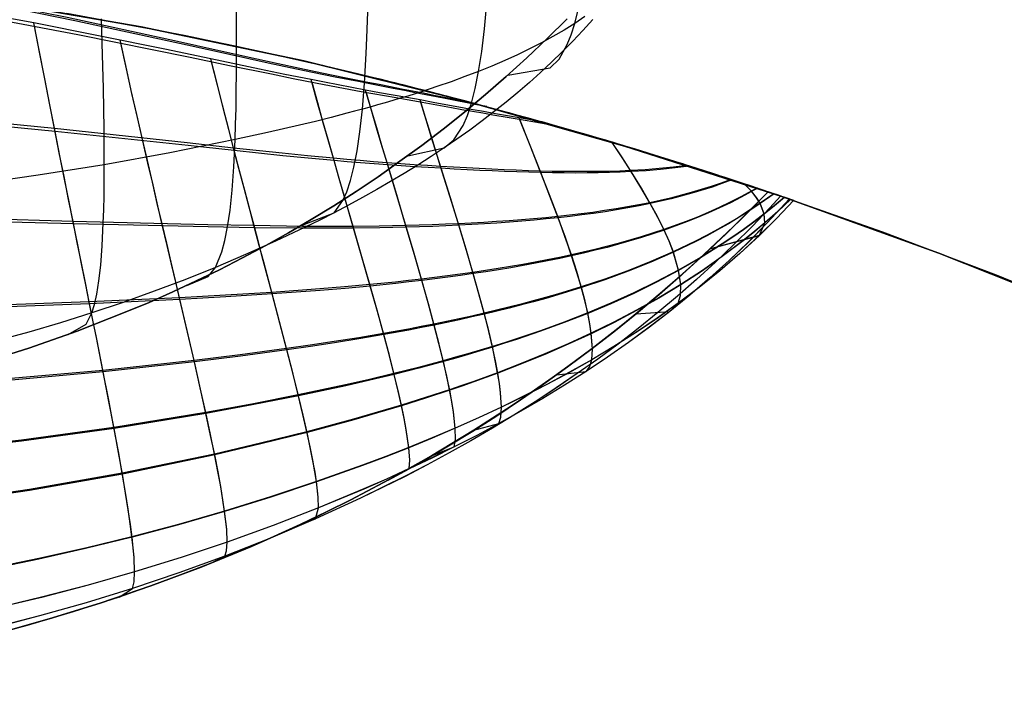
# Model space of a CAD drawing. Header units: millimetres. Extents: x -58 to 58, y -58 to 58.
# Tile 57 of 74: x 8.91 to 20.07, y 45.87 to 53.6. Entities that reach past the tile are written whole.
import ezdxf

# ---------------------------------------------------------------- set-up
doc = ezdxf.new("R2010")
doc.units = ezdxf.units.MM
doc.header["$MEASUREMENT"] = 0
doc.layers.add('Predefinito', color=5, linetype='Continuous')

msp = doc.modelspace()

# ---------------------------------------------------------------- linework, layer by layer
at = {"layer": 'Predefinito', "color": 9}
for points in [[(21.073, 50.261), (19.326, 50.958), (17.556, 51.595), (15.764, 52.17), (13.954, 52.683), (12.127, 53.134), (10.286, 53.521), (8.433, 53.844), (6.569, 54.103), (4.698, 54.297), (2.821, 54.427), (0.941, 54.492), (-0.941, 54.492), (-2.821, 54.427), (-4.698, 54.297), (-6.569, 54.103), (-8.433, 53.844), (-10.286, 53.521), (-12.127, 53.134), (-13.954, 52.683), (-15.764, 52.17)], [(-15.764, 52.17), (-13.954, 52.683), (-12.127, 53.134), (-10.286, 53.521), (-8.433, 53.844), (-6.569, 54.103), (-4.698, 54.297), (-2.821, 54.427), (-0.941, 54.492), (0.941, 54.492), (2.821, 54.427), (4.698, 54.297), (6.569, 54.103), (8.433, 53.844), (10.286, 53.521), (12.127, 53.134), (13.954, 52.683), (15.764, 52.17), (17.556, 51.595), (19.326, 50.958), (21.073, 50.261)], [(8.457, 49.707), (9.011, 49.881), (9.56, 50.074), (10.104, 50.286), (10.374, 50.399), (10.642, 50.517), (10.908, 50.641), (11.173, 50.769), (11.435, 50.903), (11.696, 51.043), (11.955, 51.187), (12.212, 51.338), (12.467, 51.494), (12.72, 51.656), (12.97, 51.823), (13.218, 51.997), (13.464, 52.177), (13.708, 52.363), (13.949, 52.555), (14.187, 52.753), (14.422, 52.958), (14.655, 53.17), (14.885, 53.388), (15.113, 53.613)], [(15.113, 53.613), (14.885, 53.388), (14.655, 53.17), (14.422, 52.958), (14.187, 52.753), (13.949, 52.555), (13.708, 52.363), (13.464, 52.177), (13.218, 51.997), (12.97, 51.823), (12.72, 51.656), (12.467, 51.494), (12.212, 51.338), (11.955, 51.187), (11.696, 51.043), (11.435, 50.903), (11.173, 50.769), (10.908, 50.641), (10.642, 50.517), (10.374, 50.399), (10.104, 50.286), (9.56, 50.074), (9.011, 49.881), (8.457, 49.707)], [(8.457, 49.707), (9.011, 49.881), (9.56, 50.074), (10.104, 50.286), (10.374, 50.399), (10.642, 50.517), (10.908, 50.641), (11.173, 50.769), (11.435, 50.903), (11.696, 51.043), (11.955, 51.187), (12.212, 51.338), (12.467, 51.494), (12.72, 51.656), (12.97, 51.823), (13.218, 51.997), (13.464, 52.177), (13.708, 52.363), (13.949, 52.555), (14.187, 52.753), (14.422, 52.958), (14.655, 53.17), (14.885, 53.388), (15.113, 53.613)], [(8.668, 46.65), (9.244, 46.811), (9.819, 46.989), (10.393, 47.185), (10.965, 47.399), (11.535, 47.633), (12.1, 47.886), (12.662, 48.16), (13.218, 48.456), (13.495, 48.612), (13.769, 48.774), (14.042, 48.941), (14.314, 49.114), (14.583, 49.293), (14.85, 49.477), (15.116, 49.668), (15.379, 49.864), (15.64, 50.066), (15.898, 50.274), (16.154, 50.488), (16.407, 50.709), (16.657, 50.935), (16.905, 51.167), (17.149, 51.406), (17.391, 51.651)], [(21.253, 50.185), (19.978, 50.706), (18.69, 51.195), (17.391, 51.651)], [(13.218, 48.456), (12.662, 48.16), (12.1, 47.886), (11.535, 47.633), (10.965, 47.399), (10.393, 47.185), (9.819, 46.989), (9.244, 46.811), (8.668, 46.65), (8.092, 46.505), (7.516, 46.375), (6.94, 46.26), (6.366, 46.159), (5.794, 46.07), (5.223, 45.994), (4.655, 45.93), (3.975, 45.867)]]:
    msp.add_lwpolyline(points, dxfattribs=at)
at = {"layer": 'Predefinito', "color": 9, "extrusion": (0.992423, 0.075303, -0.097084)}
msp.add_lwpolyline([(52.618, 30.371), (52.809, 30.128)], dxfattribs=at)
at = {"layer": 'Predefinito', "color": 9, "extrusion": (0.992311, 0.075381, 0.098171)}
msp.add_lwpolyline([(52.554, 347.71), (52.787, 348.011)], dxfattribs=at)
at = {"layer": 'Predefinito', "color": 9, "extrusion": (0.991323, 0.076877, -0.106629)}
msp.add_lwpolyline([(52.365, 30.672), (52.574, 30.384)], dxfattribs=at)
at = {"layer": 'Predefinito', "color": 9, "extrusion": (0.991241, 0.076595, 0.107583)}
msp.add_lwpolyline([(52.303, 347.036), (52.552, 347.383)], dxfattribs=at)
at = {"layer": 'Predefinito', "color": 9, "extrusion": (0.990918, 0.076453, -0.110622)}
msp.add_lwpolyline([(52.249, 30.821), (52.465, 30.511)], dxfattribs=at)
at = {"layer": 'Predefinito', "color": 9, "extrusion": (0.990857, 0.075982, 0.11149)}
msp.add_lwpolyline([(52.189, 346.721), (52.443, 347.09)], dxfattribs=at)
at = {"layer": 'Predefinito', "color": 9, "extrusion": (0.990616, 0.075263, -0.114084)}
msp.add_lwpolyline([(52.14, 30.973), (52.361, 30.642)], dxfattribs=at)
at = {"layer": 'Predefinito', "color": 9, "extrusion": (0.990586, 0.074551, 0.114807)}
msp.add_lwpolyline([(52.083, 346.423), (52.34, 346.814)], dxfattribs=at)
at = {"layer": 'Predefinito', "color": 9, "extrusion": (0.9905, 0.069824, -0.118464)}
msp.add_lwpolyline([(51.96, 31.294), (52.171, 30.939)], dxfattribs=at)
at = {"layer": 'Predefinito', "color": 9, "extrusion": (0.990566, 0.068495, 0.118694)}
msp.add_lwpolyline([(51.912, 345.919), (52.151, 346.327)], dxfattribs=at)
at = {"layer": 'Predefinito', "color": 9, "extrusion": (0.990696, 0.065645, -0.119211)}
msp.add_lwpolyline([(51.893, 31.477), (52.085, 31.133)], dxfattribs=at)
at = {"layer": 'Predefinito', "color": 9, "extrusion": (0.990817, 0.064002, 0.119099)}
msp.add_lwpolyline([(51.853, 345.709), (52.065, 346.101)], dxfattribs=at)
at = {"layer": 'Predefinito', "color": 9, "extrusion": (0.991002, 0.060833, -0.119225)}
msp.add_lwpolyline([(51.843, 31.691), (52.002, 31.382)], dxfattribs=at)
at = {"layer": 'Predefinito', "color": 9, "extrusion": (0.991078, 0.059278, 0.119377)}
msp.add_lwpolyline([(51.804, 345.462), (51.98, 345.812)], dxfattribs=at)
at = {"layer": 'Predefinito', "color": 9, "extrusion": (0.990582, 0.054063, -0.125797)}
msp.add_lwpolyline([(51.723, 32.347), (51.802, 32.165)], dxfattribs=at)
at = {"layer": 'Predefinito', "color": 9, "extrusion": (0.990383, 0.053053, 0.127777)}
msp.add_lwpolyline([(51.682, 344.348), (51.77, 344.557)], dxfattribs=at)
at = {"layer": 'Predefinito', "color": 9, "extrusion": (-0.000582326, 0.999913, 0.013199)}
msp.add_lwpolyline([(-17.175, 59.321), (-17.694, 47.554)], dxfattribs=at)
at = {"layer": 'Predefinito', "color": 9, "extrusion": (-0.000582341, 0.999913, -0.013198)}
msp.add_lwpolyline([(-17.175, 320.648), (-17.694, 332.412)], dxfattribs=at)
at = {"layer": 'Predefinito', "color": 9, "extrusion": (0, 1, 0)}
msp.add_lwpolyline([(-17.391, 60.006), (-17.391, 320)], dxfattribs=at)
at = {"layer": 'Predefinito', "color": 9, "extrusion": (1, 0, 0)}
msp.add_lwpolyline([(48.456, 60), (48.456, 319.997)], dxfattribs=at)
at = {"layer": 'Predefinito', "color": 9}
for points in [[(12.09, 51.266, 60), (12.472, 51.415, 49.607), (12.569, 51.552, 47.014), (12.614, 51.652, 45.722), (12.656, 51.778, 44.435), (12.695, 51.931, 43.154), (12.731, 52.115, 41.882), (12.763, 52.333, 40.619), (12.792, 52.588, 39.367), (12.816, 52.882, 38.128), (12.836, 53.217, 36.906), (12.844, 53.398, 36.302), (12.851, 53.59, 35.705), (12.858, 53.792, 35.114), (12.863, 54.003, 34.53), (12.868, 54.224, 33.954), (12.871, 54.455, 33.387), (12.873, 54.695, 32.828), (12.875, 54.945, 32.278), (12.875, 55.205, 31.738), (12.875, 55.474, 31.209), (12.873, 55.753, 30.691), (12.871, 56.041, 30.184)], [(12.09, 51.266, 320), (12.472, 51.415, 330.393), (12.569, 51.552, 332.986), (12.614, 51.652, 334.278), (12.656, 51.778, 335.565), (12.695, 51.931, 336.846), (12.731, 52.115, 338.118), (12.763, 52.333, 339.381), (12.792, 52.588, 340.633), (12.816, 52.882, 341.872), (12.836, 53.217, 343.094), (12.844, 53.398, 343.698), (12.851, 53.59, 344.295), (12.858, 53.792, 344.886), (12.863, 54.003, 345.47), (12.868, 54.224, 346.046), (12.871, 54.455, 346.613), (12.873, 54.695, 347.172), (12.875, 54.945, 347.722), (12.875, 55.205, 348.262), (12.875, 55.474, 348.791), (12.873, 55.753, 349.309), (12.871, 56.041, 349.816)], [(13.307, 52.061, 60), (13.718, 52.149, 49.928), (13.83, 52.241, 47.415), (13.934, 52.404, 44.913), (13.982, 52.518, 43.668), (14.027, 52.656, 42.431), (14.069, 52.821, 41.2), (14.108, 53.016, 39.979), (14.144, 53.242, 38.767), (14.176, 53.499, 37.569), (14.204, 53.788, 36.388), (14.229, 54.108, 35.227), (14.251, 54.459, 34.091), (14.27, 54.84, 32.982), (14.285, 55.252, 31.905), (14.292, 55.469, 31.379), (14.298, 55.694, 30.863)], [(13.307, 52.061, 320), (13.718, 52.149, 330.072), (13.83, 52.241, 332.585), (13.934, 52.404, 335.087), (13.982, 52.518, 336.332), (14.027, 52.656, 337.569), (14.069, 52.821, 338.8), (14.108, 53.016, 340.021), (14.144, 53.242, 341.233), (14.176, 53.499, 342.431), (14.204, 53.788, 343.612), (14.229, 54.108, 344.773), (14.251, 54.459, 345.909), (14.27, 54.84, 347.018), (14.285, 55.252, 348.095), (14.292, 55.469, 348.621), (14.298, 55.694, 349.137)], [(14.44, 52.974, 60), (14.92, 53.055, 48.011), (15.021, 53.156, 45.624), (15.114, 53.32, 43.251), (15.157, 53.429, 42.072), (15.198, 53.56, 40.899), (15.236, 53.712, 39.733), (15.271, 53.887, 38.576), (15.304, 54.083, 37.432), (15.334, 54.302, 36.302), (15.362, 54.542, 35.188), (15.388, 54.803, 34.094), (15.411, 55.086, 33.022), (15.432, 55.39, 31.975)], [(14.44, 52.974, 320), (14.92, 53.055, 331.989), (15.021, 53.156, 334.376), (15.114, 53.32, 336.749), (15.157, 53.429, 337.928), (15.198, 53.56, 339.101), (15.236, 53.712, 340.267), (15.271, 53.887, 341.424), (15.304, 54.083, 342.568), (15.334, 54.302, 343.698), (15.362, 54.542, 344.812), (15.388, 54.803, 345.906), (15.411, 55.086, 346.978), (15.432, 55.39, 348.025)], [(14.201, 52.617, 349.632), (14.09, 52.639, 349.704), (13.978, 52.661, 349.773), (13.863, 52.683, 349.84), (13.748, 52.705, 349.904), (13.63, 52.728, 349.967), (13.511, 52.751, 350.027), (13.391, 52.774, 350.084), (13.269, 52.798, 350.139), (13.14, 52.823, 350.193), (13.01, 52.848, 350.244), (12.878, 52.874, 350.293), (12.746, 52.9, 350.338), (12.483, 52.952, 350.42), (12.226, 53.005, 350.492), (11.973, 53.058, 350.554), (11.726, 53.111, 350.609), (11.253, 53.215, 350.699), (10.806, 53.314, 350.774), (9.535, 53.589, 350.943), (8.717, 53.754, 351.041), (7.88, 53.905, 351.127), (6.908, 54.06, 351.209)], [(14.07, 52.653, 30.261), (13.956, 52.675, 30.192), (13.84, 52.698, 30.124), (13.723, 52.721, 30.059), (13.603, 52.744, 29.997), (13.483, 52.768, 29.937), (13.361, 52.792, 29.879), (13.237, 52.816, 29.824), (13.112, 52.84, 29.772), (12.982, 52.866, 29.722), (12.852, 52.891, 29.675), (12.721, 52.917, 29.63), (12.591, 52.943, 29.589), (12.334, 52.996, 29.514), (12.082, 53.049, 29.448), (11.836, 53.102, 29.391), (11.595, 53.154, 29.341), (11.134, 53.256, 29.257), (10.697, 53.354, 29.186), (9.448, 53.625, 29.023), (8.638, 53.787, 28.927), (7.781, 53.941, 28.841)], [(14.829, 52.444, 30.973), (14.699, 52.466, 30.868), (14.567, 52.49, 30.767), (14.435, 52.513, 30.67), (14.3, 52.537, 30.577), (14.163, 52.561, 30.487), (14.024, 52.586, 30.4), (13.883, 52.612, 30.317), (13.739, 52.638, 30.238), (13.593, 52.665, 30.162), (13.445, 52.692, 30.089), (13.294, 52.719, 30.021), (13.141, 52.747, 29.957), (12.986, 52.775, 29.896), (12.829, 52.804, 29.84), (12.672, 52.833, 29.789), (12.517, 52.863, 29.741), (12.364, 52.893, 29.697), (12.212, 52.923, 29.656), (11.914, 52.982, 29.584), (11.625, 53.042, 29.522), (11.074, 53.158, 29.421), (10.553, 53.268, 29.34), (9.069, 53.568, 29.149), (8.081, 53.745, 29.041)], [(9.069, 53.74, 28.93), (10.437, 53.491, 29.034), (10.792, 53.421, 29.07), (11.094, 53.359, 29.105), (11.351, 53.305, 29.141), (11.57, 53.258, 29.177), (11.761, 53.216, 29.212), (11.928, 53.179, 29.248), (12.078, 53.145, 29.284), (12.214, 53.114, 29.32), (12.338, 53.085, 29.356), (12.452, 53.058, 29.392), (12.559, 53.033, 29.428), (12.659, 53.01, 29.464), (12.752, 52.987, 29.499), (12.841, 52.966, 29.535), (12.924, 52.945, 29.571), (13.004, 52.926, 29.607), (13.154, 52.889, 29.679), (13.292, 52.854, 29.751), (13.421, 52.822, 29.823), (13.542, 52.791, 29.895), (13.657, 52.761, 29.967), (13.765, 52.733, 30.038), (13.868, 52.706, 30.11), (13.966, 52.68, 30.182), (14.061, 52.655, 30.254), (14.151, 52.631, 30.326), (14.237, 52.608, 30.398), (14.321, 52.585, 30.469), (14.401, 52.563, 30.541), (14.553, 52.521, 30.685), (14.696, 52.481, 30.829), (14.829, 52.444, 30.973)], [(9.444, 53.675, 351.043), (10.479, 53.483, 350.962), (10.911, 53.397, 350.917), (11.132, 53.351, 350.89), (11.362, 53.303, 350.858), (11.592, 53.253, 350.82), (11.837, 53.199, 350.772), (11.959, 53.172, 350.745), (12.081, 53.144, 350.715), (12.21, 53.115, 350.681), (12.339, 53.085, 350.644), (12.466, 53.055, 350.604), (12.593, 53.025, 350.56), (12.725, 52.994, 350.511), (12.856, 52.962, 350.458), (12.988, 52.93, 350.4), (13.118, 52.898, 350.338), (13.247, 52.866, 350.273), (13.374, 52.834, 350.204), (13.499, 52.802, 350.131), (13.623, 52.77, 350.055), (13.745, 52.738, 349.975), (13.865, 52.707, 349.892), (13.983, 52.676, 349.805), (14.1, 52.645, 349.715), (14.219, 52.612, 349.617), (14.336, 52.581, 349.516), (14.45, 52.549, 349.412), (14.562, 52.518, 349.306), (14.671, 52.488, 349.196), (14.778, 52.458, 349.083), (14.881, 52.429, 348.968), (14.982, 52.4, 348.851)], [(10.802, 50.591, 60), (11.044, 50.692, 52.094), (11.126, 50.795, 49.462), (11.2, 50.973, 46.834), (11.234, 51.099, 45.525), (11.265, 51.255, 44.222), (11.292, 51.444, 42.927), (11.315, 51.669, 41.641), (11.335, 51.934, 40.366), (11.343, 52.083, 39.734), (11.35, 52.243, 39.105), (11.355, 52.414, 38.48), (11.36, 52.598, 37.859), (11.363, 52.793, 37.243), (11.365, 53, 36.633), (11.366, 53.218, 36.029), (11.365, 53.448, 35.432), (11.364, 53.69, 34.843)], [(10.802, 50.591, 320), (11.044, 50.692, 327.906), (11.126, 50.795, 330.538), (11.2, 50.973, 333.166), (11.234, 51.099, 334.475), (11.265, 51.255, 335.778), (11.292, 51.444, 337.073), (11.315, 51.669, 338.359), (11.335, 51.934, 339.634), (11.343, 52.083, 340.266), (11.35, 52.243, 340.895), (11.355, 52.414, 341.52), (11.36, 52.598, 342.141), (11.363, 52.793, 342.757), (11.365, 53, 343.367), (11.366, 53.218, 343.971), (11.365, 53.448, 344.568), (11.364, 53.69, 345.157)], [(15.402, 53.605, 50.768), (15.29, 53.481, 50.692), (15.175, 53.358, 50.618), (15.057, 53.238, 50.546), (14.936, 53.12, 50.475), (14.812, 53.004, 50.406), (14.685, 52.89, 50.339), (14.555, 52.778, 50.274), (14.422, 52.668, 50.211), (14.287, 52.561, 50.15), (14.148, 52.455, 50.091), (14.008, 52.351, 50.035), (13.864, 52.249, 49.98), (13.718, 52.149, 49.928), (13.57, 52.05, 49.878), (13.419, 51.954, 49.831), (13.266, 51.86, 49.786), (13.111, 51.767, 49.745), (12.954, 51.676, 49.705), (12.795, 51.588, 49.669), (12.634, 51.501, 49.636), (12.472, 51.415, 49.607), (12.308, 51.332, 49.58), (12.143, 51.25, 49.556), (11.808, 51.091, 49.517), (11.469, 50.94, 49.487), (11.126, 50.795, 49.462), (10.78, 50.656, 49.441), (10.431, 50.524, 49.422), (10.08, 50.399, 49.406), (9.727, 50.28, 49.39), (9.371, 50.167, 49.375), (9.013, 50.061, 49.359), (8.291, 49.867, 49.33)], [(15.402, 53.605, 329.232), (15.29, 53.481, 329.308), (15.175, 53.358, 329.382), (15.057, 53.238, 329.454), (14.936, 53.12, 329.525), (14.812, 53.004, 329.594), (14.685, 52.89, 329.661), (14.555, 52.778, 329.726), (14.422, 52.668, 329.789), (14.287, 52.561, 329.85), (14.148, 52.455, 329.909), (14.008, 52.351, 329.965), (13.864, 52.249, 330.02), (13.718, 52.149, 330.072), (13.57, 52.05, 330.122), (13.419, 51.954, 330.169), (13.266, 51.86, 330.214), (13.111, 51.767, 330.255), (12.954, 51.676, 330.295), (12.795, 51.588, 330.331), (12.634, 51.501, 330.364), (12.472, 51.415, 330.393), (12.308, 51.332, 330.42), (12.143, 51.25, 330.444), (11.808, 51.091, 330.483), (11.469, 50.94, 330.513), (11.126, 50.795, 330.538), (10.78, 50.656, 330.559), (10.431, 50.524, 330.578), (10.08, 50.399, 330.594), (9.727, 50.28, 330.61), (9.371, 50.167, 330.625), (9.013, 50.061, 330.641), (8.291, 49.867, 330.67)], [(15.314, 53.637, 41.032), (15.198, 53.56, 40.899), (15.077, 53.484, 40.77), (14.952, 53.411, 40.644), (14.822, 53.34, 40.523), (14.687, 53.271, 40.405), (14.548, 53.204, 40.292), (14.405, 53.14, 40.183), (14.259, 53.077, 40.078), (14.108, 53.016, 39.979), (13.954, 52.957, 39.883), (13.797, 52.899, 39.793), (13.636, 52.844, 39.708), (13.472, 52.79, 39.628), (13.306, 52.737, 39.553), (13.221, 52.711, 39.518), (13.137, 52.686, 39.485), (13.051, 52.661, 39.453), (12.965, 52.636, 39.423), (12.879, 52.612, 39.394), (12.792, 52.588, 39.367), (12.704, 52.564, 39.341), (12.616, 52.541, 39.317), (12.439, 52.495, 39.274), (12.26, 52.45, 39.236), (12.08, 52.407, 39.203), (11.898, 52.364, 39.173), (11.716, 52.323, 39.148), (11.35, 52.243, 39.105), (10.611, 52.094, 39.039), (9.867, 51.959, 38.985), (9.116, 51.839, 38.934), (8.359, 51.732, 38.886)], [(15.314, 53.637, 338.968), (15.198, 53.56, 339.101), (15.077, 53.484, 339.23), (14.952, 53.411, 339.356), (14.822, 53.34, 339.477), (14.687, 53.271, 339.595), (14.548, 53.204, 339.708), (14.405, 53.14, 339.817), (14.259, 53.077, 339.922), (14.108, 53.016, 340.021), (13.954, 52.957, 340.117), (13.797, 52.899, 340.207), (13.636, 52.844, 340.292), (13.472, 52.79, 340.372), (13.306, 52.737, 340.447), (13.221, 52.711, 340.482), (13.137, 52.686, 340.515), (13.051, 52.661, 340.547), (12.965, 52.636, 340.577), (12.879, 52.612, 340.606), (12.792, 52.588, 340.633), (12.704, 52.564, 340.659), (12.616, 52.541, 340.683), (12.439, 52.495, 340.726), (12.26, 52.45, 340.764), (12.08, 52.407, 340.797), (11.898, 52.364, 340.827), (11.716, 52.323, 340.852), (11.35, 52.243, 340.895), (10.611, 52.094, 340.961), (9.867, 51.959, 341.015), (9.116, 51.839, 341.066), (8.359, 51.732, 341.114)], [(14.982, 52.4, 348.851), (14.811, 52.428, 348.994), (14.635, 52.458, 349.133), (14.456, 52.489, 349.265), (14.272, 52.521, 349.392), (14.156, 52.541, 349.468), (14.039, 52.562, 349.54), (13.92, 52.582, 349.611), (13.8, 52.604, 349.679), (13.678, 52.625, 349.744), (13.554, 52.647, 349.807), (13.428, 52.67, 349.867), (13.301, 52.692, 349.924), (13.173, 52.715, 349.979), (13.042, 52.739, 350.03), (12.911, 52.762, 350.079), (12.779, 52.786, 350.125), (12.517, 52.835, 350.207), (12.259, 52.884, 350.279), (12.007, 52.933, 350.342), (11.761, 52.983, 350.398), (11.287, 53.08, 350.49), (10.84, 53.173, 350.565), (9.567, 53.432, 350.738), (8.747, 53.587, 350.837)], [(10.034, 47.06, 60), (10.188, 47.158, 52.296), (10.205, 47.232, 50.336), (10.211, 47.346, 48.361), (10.204, 47.512, 46.371), (10.195, 47.619, 45.371), (10.181, 47.743, 44.37), (10.162, 47.888, 43.368), (10.138, 48.055, 42.365), (10.107, 48.246, 41.362), (10.071, 48.463, 40.361), (10.027, 48.708, 39.361), (9.976, 48.982, 38.365), (9.918, 49.289, 37.373), (9.851, 49.628, 36.391), (9.778, 50, 35.42), (9.738, 50.198, 34.94), (9.697, 50.405, 34.463), (9.653, 50.62, 33.99), (9.608, 50.843, 33.522), (9.561, 51.076, 33.059), (9.513, 51.317, 32.6), (9.463, 51.566, 32.146), (9.411, 51.825, 31.699), (9.357, 52.093, 31.257), (9.302, 52.369, 30.821), (9.246, 52.655, 30.392), (9.188, 52.95, 29.97), (9.129, 53.255, 29.556), (9.069, 53.568, 29.149)], [(9.457, 50.036, 60), (9.663, 50.153, 52.041), (9.727, 50.28, 49.39), (9.756, 50.374, 48.066), (9.783, 50.493, 46.745), (9.806, 50.641, 45.428), (9.827, 50.822, 44.118), (9.843, 51.041, 42.817), (9.856, 51.3, 41.526), (9.86, 51.447, 40.886), (9.864, 51.605, 40.248), (9.866, 51.776, 39.615), (9.867, 51.959, 38.985), (9.866, 52.156, 38.36), (9.865, 52.365, 37.74), (9.861, 52.588, 37.125), (9.857, 52.825, 36.517), (9.851, 53.074, 35.916), (9.844, 53.336, 35.323), (9.836, 53.612, 34.739)], [(9.457, 50.036, 320), (9.663, 50.153, 327.959), (9.727, 50.28, 330.61), (9.756, 50.374, 331.934), (9.783, 50.493, 333.255), (9.806, 50.641, 334.572), (9.827, 50.822, 335.882), (9.843, 51.041, 337.183), (9.856, 51.3, 338.474), (9.86, 51.447, 339.114), (9.864, 51.605, 339.752), (9.866, 51.776, 340.385), (9.867, 51.959, 341.015), (9.866, 52.156, 341.64), (9.865, 52.365, 342.26), (9.861, 52.588, 342.875), (9.857, 52.825, 343.483), (9.851, 53.074, 344.084), (9.844, 53.336, 344.677), (9.836, 53.612, 345.261)], [(10.034, 47.06, 319.999), (10.187, 47.157, 327.688), (10.205, 47.231, 329.644), (10.211, 47.344, 331.615), (10.204, 47.509, 333.601), (10.195, 47.615, 334.598), (10.182, 47.739, 335.597), (10.163, 47.883, 336.597), (10.139, 48.049, 337.598), (10.109, 48.238, 338.599), (10.072, 48.453, 339.599), (10.029, 48.697, 340.596), (9.978, 48.969, 341.591), (9.92, 49.274, 342.58), (9.855, 49.611, 343.561), (9.782, 49.98, 344.531), (9.742, 50.177, 345.011), (9.701, 50.382, 345.487), (9.658, 50.596, 345.959), (9.613, 50.818, 346.426), (9.567, 51.049, 346.89), (9.518, 51.289, 347.348), (9.468, 51.537, 347.801), (9.417, 51.794, 348.249), (9.364, 52.06, 348.69), (9.309, 52.335, 349.126), (9.253, 52.619, 349.555), (9.196, 52.912, 349.977), (9.137, 53.215, 350.391), (9.077, 53.527, 350.798)], [(11.067, 47.439, 60), (11.232, 47.524, 52.345), (11.252, 47.585, 50.396), (11.259, 47.683, 48.433), (11.254, 47.828, 46.455), (11.231, 48.033, 44.468), (11.211, 48.163, 43.472), (11.186, 48.313, 42.475), (11.155, 48.484, 41.478), (11.116, 48.68, 40.482), (11.07, 48.902, 39.488), (11.017, 49.151, 38.496), (10.955, 49.43, 37.509), (10.884, 49.74, 36.529), (10.806, 50.08, 35.561), (10.719, 50.451, 34.605), (10.673, 50.648, 34.133), (10.625, 50.854, 33.664), (10.574, 51.068, 33.2), (10.522, 51.29, 32.741), (10.468, 51.52, 32.286), (10.412, 51.759, 31.837), (10.355, 52.006, 31.394), (10.296, 52.262, 30.956), (10.235, 52.527, 30.524), (10.173, 52.8, 30.099), (10.11, 53.082, 29.681), (10.046, 53.373, 29.271)], [(11.067, 47.439, 319.999), (11.232, 47.524, 327.639), (11.251, 47.585, 329.584), (11.259, 47.682, 331.543), (11.254, 47.826, 333.516), (11.231, 48.03, 335.5), (11.212, 48.158, 336.494), (11.187, 48.307, 337.489), (11.156, 48.477, 338.483), (11.118, 48.672, 339.477), (11.072, 48.892, 340.47), (11.019, 49.139, 341.46), (10.958, 49.417, 342.445), (10.888, 49.724, 343.423), (10.81, 50.062, 344.39), (10.724, 50.43, 345.345), (10.678, 50.627, 345.816), (10.63, 50.831, 346.284), (10.58, 51.043, 346.748), (10.528, 51.264, 347.207), (10.475, 51.493, 347.661), (10.419, 51.73, 348.11), (10.362, 51.976, 348.553), (10.303, 52.23, 348.991), (10.243, 52.493, 349.422), (10.181, 52.765, 349.847), (10.118, 53.045, 350.265), (10.054, 53.335, 350.676)], [(12.086, 47.88, 60), (12.262, 47.946, 52.404), (12.294, 48.07, 48.52), (12.292, 48.192, 46.557), (12.272, 48.368, 44.585), (12.254, 48.48, 43.596), (12.23, 48.61, 42.607), (12.2, 48.761, 41.617), (12.163, 48.933, 40.628), (12.118, 49.129, 39.64), (12.065, 49.35, 38.654), (12.003, 49.599, 37.672), (11.933, 49.875, 36.697), (11.854, 50.179, 35.732), (11.766, 50.512, 34.778), (11.669, 50.875, 33.838), (11.618, 51.067, 33.374), (11.565, 51.268, 32.914), (11.509, 51.476, 32.458), (11.452, 51.692, 32.007), (11.393, 51.916, 31.562), (11.333, 52.148, 31.121), (11.27, 52.388, 30.687), (11.206, 52.636, 30.258), (11.141, 52.893, 29.836), (11.074, 53.158, 29.421)], [(12.086, 47.88, 319.998), (12.261, 47.946, 327.58), (12.294, 48.069, 331.456), (12.292, 48.19, 333.415), (12.272, 48.364, 335.383), (12.255, 48.476, 336.37), (12.231, 48.605, 337.357), (12.201, 48.755, 338.344), (12.165, 48.926, 339.331), (12.12, 49.12, 340.317), (12.068, 49.34, 341.301), (12.006, 49.586, 342.282), (11.937, 49.861, 343.255), (11.858, 50.163, 344.219), (11.771, 50.494, 345.172), (11.675, 50.854, 346.111), (11.624, 51.045, 346.574), (11.571, 51.244, 347.034), (11.516, 51.451, 347.489), (11.459, 51.666, 347.94), (11.4, 51.888, 348.385), (11.34, 52.119, 348.825), (11.278, 52.357, 349.259), (11.214, 52.604, 349.688), (11.149, 52.859, 350.11), (11.083, 53.123, 350.525)], [(13.085, 48.383, 60), (13.322, 48.515, 48.643), (13.329, 48.611, 46.701), (13.319, 48.755, 44.749), (13.289, 48.959, 42.793), (13.265, 49.087, 41.814), (13.234, 49.234, 40.835), (13.196, 49.402, 39.857), (13.149, 49.592, 38.881), (13.095, 49.807, 37.907), (13.031, 50.046, 36.939), (12.958, 50.31, 35.98), (12.877, 50.6, 35.031), (12.786, 50.916, 34.094), (12.687, 51.259, 33.17), (12.579, 51.631, 32.262), (12.522, 51.828, 31.815), (12.464, 52.032, 31.373), (12.403, 52.243, 30.935), (12.341, 52.462, 30.503), (12.277, 52.688, 30.076), (12.212, 52.923, 29.656)], [(13.085, 48.383, 319.997), (13.322, 48.514, 331.333), (13.329, 48.609, 333.271), (13.319, 48.752, 335.219), (13.289, 48.955, 337.171), (13.266, 49.082, 338.148), (13.235, 49.228, 339.125), (13.197, 49.394, 340.101), (13.152, 49.583, 341.076), (13.098, 49.796, 342.047), (13.035, 50.033, 343.013), (12.962, 50.296, 343.971), (12.881, 50.584, 344.919), (12.791, 50.898, 345.855), (12.693, 51.239, 346.778), (12.586, 51.608, 347.684), (12.529, 51.804, 348.131), (12.471, 52.006, 348.574), (12.411, 52.216, 349.011), (12.349, 52.434, 349.443), (12.286, 52.659, 349.869), (12.221, 52.892, 350.29)], [(13.575, 48.658, 60), (13.833, 48.762, 48.73), (13.847, 48.845, 46.803), (13.845, 48.974, 44.866), (13.824, 49.159, 42.925), (13.805, 49.275, 41.954), (13.78, 49.409, 40.983), (13.748, 49.563, 40.012), (13.708, 49.737, 39.042), (13.66, 49.934, 38.075), (13.602, 50.153, 37.114), (13.536, 50.395, 36.16), (13.461, 50.662, 35.215), (13.377, 50.953, 34.282), (13.284, 51.269, 33.36), (13.182, 51.611, 32.454), (13.072, 51.981, 31.563), (13.014, 52.176, 31.125), (12.954, 52.378, 30.691), (12.892, 52.588, 30.263), (12.829, 52.804, 29.84)], [(13.574, 48.658, 319.997), (13.833, 48.761, 331.246), (13.847, 48.844, 333.17), (13.845, 48.972, 335.102), (13.825, 49.155, 337.039), (13.806, 49.27, 338.008), (13.781, 49.403, 338.978), (13.749, 49.556, 339.946), (13.71, 49.729, 340.914), (13.662, 49.924, 341.879), (13.605, 50.142, 342.839), (13.54, 50.382, 343.791), (13.465, 50.647, 344.735), (13.382, 50.936, 345.667), (13.289, 51.25, 346.587), (13.188, 51.59, 347.493), (13.079, 51.957, 348.383), (13.021, 52.151, 348.821), (12.961, 52.352, 349.254), (12.9, 52.56, 349.682), (12.837, 52.775, 350.105)], [(14.056, 48.949, 60), (14.339, 49.026, 48.841), (14.36, 49.098, 46.932), (14.368, 49.212, 45.015), (14.357, 49.377, 43.093), (14.344, 49.481, 42.131), (14.324, 49.602, 41.169), (14.298, 49.741, 40.208), (14.265, 49.899, 39.248), (14.223, 50.077, 38.29), (14.173, 50.276, 37.336), (14.113, 50.496, 36.39), (14.045, 50.738, 35.452), (13.967, 51.003, 34.524), (13.88, 51.29, 33.607), (13.784, 51.602, 32.703), (13.679, 51.939, 31.814), (13.566, 52.302, 30.942), (13.506, 52.493, 30.513), (13.445, 52.692, 30.089)], [(14.056, 48.949, 319.996), (14.339, 49.026, 331.136), (14.36, 49.097, 333.041), (14.368, 49.21, 334.954), (14.357, 49.373, 336.872), (14.344, 49.477, 337.832), (14.325, 49.597, 338.791), (14.299, 49.735, 339.751), (14.266, 49.891, 340.709), (14.225, 50.068, 341.665), (14.175, 50.266, 342.617), (14.117, 50.485, 343.562), (14.049, 50.725, 344.498), (13.971, 50.988, 345.425), (13.885, 51.273, 346.341), (13.79, 51.583, 347.244), (13.686, 51.918, 348.132), (13.573, 52.278, 349.003), (13.514, 52.468, 349.432), (13.453, 52.665, 349.856)], [(16.475, 51.95, 34.01), (16.317, 51.93, 33.836), (16.157, 51.914, 33.666), (15.995, 51.902, 33.501), (15.831, 51.892, 33.34), (15.708, 51.887, 33.224), (15.583, 51.883, 33.11), (15.458, 51.881, 32.999), (15.331, 51.88, 32.89), (15.202, 51.88, 32.784), (15.072, 51.881, 32.681), (14.941, 51.883, 32.581), (14.807, 51.886, 32.483), (14.673, 51.89, 32.389), (14.536, 51.895, 32.297), (14.398, 51.901, 32.208), (14.258, 51.907, 32.123), (14.116, 51.914, 32.041), (13.972, 51.922, 31.962), (13.826, 51.93, 31.886), (13.679, 51.939, 31.814), (13.53, 51.949, 31.746), (13.378, 51.959, 31.681), (13.226, 51.97, 31.62), (13.072, 51.981, 31.563), (12.918, 51.993, 31.51), (12.765, 52.005, 31.461), (12.614, 52.018, 31.415), (12.464, 52.032, 31.373), (12.169, 52.06, 31.296), (11.882, 52.089, 31.23), (11.333, 52.148, 31.121), (10.808, 52.206, 31.032), (9.302, 52.369, 30.821), (8.298, 52.468, 30.701)], [(14.993, 49.578, 60), (15.328, 49.616, 49.125), (15.366, 49.665, 47.264), (15.391, 49.749, 45.397), (15.398, 49.874, 43.525), (15.385, 50.048, 41.652), (15.368, 50.156, 40.715), (15.345, 50.279, 39.779), (15.313, 50.419, 38.844), (15.272, 50.574, 37.913), (15.221, 50.747, 36.988), (15.16, 50.937, 36.069), (15.088, 51.145, 35.157), (15.005, 51.371, 34.255), (14.912, 51.618, 33.363), (14.807, 51.886, 32.483), (14.692, 52.176, 31.617), (14.567, 52.49, 30.767)], [(14.993, 49.578, 319.995), (15.328, 49.615, 330.853), (15.366, 49.665, 332.709), (15.391, 49.748, 334.573), (15.398, 49.872, 336.44), (15.385, 50.044, 338.31), (15.369, 50.151, 339.245), (15.346, 50.273, 340.179), (15.315, 50.412, 341.112), (15.274, 50.566, 342.041), (15.224, 50.738, 342.965), (15.163, 50.926, 343.883), (15.092, 51.133, 344.793), (15.01, 51.358, 345.694), (14.918, 51.603, 346.584), (14.814, 51.869, 347.463), (14.7, 52.157, 348.328), (14.575, 52.468, 349.178)], [(16.496, 51.944, 345.924), (16.335, 51.922, 346.102), (16.171, 51.904, 346.275), (16.006, 51.891, 346.443), (15.839, 51.88, 346.607), (15.715, 51.874, 346.723), (15.591, 51.87, 346.837), (15.465, 51.867, 346.948), (15.338, 51.865, 347.057), (15.209, 51.864, 347.162), (15.079, 51.865, 347.265), (14.947, 51.867, 347.366), (14.814, 51.869, 347.463), (14.679, 51.873, 347.558), (14.543, 51.877, 347.649), (14.404, 51.882, 347.738), (14.264, 51.888, 347.823), (14.122, 51.894, 347.905), (13.978, 51.902, 347.984), (13.833, 51.909, 348.06), (13.686, 51.918, 348.132), (13.536, 51.927, 348.2), (13.385, 51.936, 348.265), (13.233, 51.947, 348.326), (13.079, 51.957, 348.383), (12.925, 51.969, 348.436), (12.772, 51.981, 348.485), (12.621, 51.993, 348.531), (12.471, 52.006, 348.574), (12.176, 52.033, 348.65), (11.889, 52.061, 348.716), (11.34, 52.119, 348.825), (10.816, 52.175, 348.914), (9.309, 52.335, 349.126), (8.304, 52.432, 349.246)], [(17.391, 51.651, 60.006), (17.68, 51.553, 46.355), (17.671, 51.556, 44.574), (17.595, 51.582, 41.873), (17.486, 51.619, 40.05), (17.408, 51.645, 39.132), (17.31, 51.678, 38.207), (17.188, 51.719, 37.275), (17.116, 51.743, 36.806), (17.035, 51.769, 36.333), (16.895, 51.815, 35.614), (16.785, 51.851, 35.126), (16.656, 51.893, 34.622), (16.584, 51.916, 34.367), (16.501, 51.942, 34.09), (16.411, 51.97, 33.817), (16.316, 52, 33.545), (16.213, 52.032, 33.276), (16.085, 52.072, 32.969), (16.018, 52.093, 32.817), (15.947, 52.115, 32.667), (15.874, 52.137, 32.518), (15.797, 52.16, 32.371), (15.718, 52.184, 32.226), (15.636, 52.209, 32.081), (15.546, 52.236, 31.933), (15.453, 52.263, 31.787), (15.356, 52.292, 31.642), (15.255, 52.321, 31.5), (15.154, 52.351, 31.364), (15.049, 52.381, 31.231), (14.941, 52.412, 31.1), (14.829, 52.444, 30.973)], [(17.391, 51.651, 320), (17.648, 51.563, 330.82), (17.679, 51.553, 334.426), (17.657, 51.56, 336.229), (17.599, 51.58, 338.031), (17.495, 51.616, 339.836), (17.42, 51.641, 340.738), (17.327, 51.672, 341.641), (17.214, 51.71, 342.542), (17.074, 51.756, 343.444), (16.993, 51.783, 343.895), (16.903, 51.812, 344.345), (16.803, 51.845, 344.796), (16.691, 51.881, 345.247), (16.565, 51.922, 345.697), (16.496, 51.943, 345.923), (16.423, 51.967, 346.148), (16.345, 51.991, 346.373), (16.262, 52.017, 346.598), (16.173, 52.045, 346.824), (16.078, 52.075, 347.049), (15.975, 52.106, 347.274), (15.865, 52.14, 347.499), (15.746, 52.176, 347.725), (15.617, 52.215, 347.95), (15.549, 52.235, 348.062), (15.478, 52.256, 348.175), (15.404, 52.278, 348.288), (15.327, 52.301, 348.4), (15.246, 52.324, 348.513), (15.162, 52.348, 348.625), (15.074, 52.374, 348.738), (14.982, 52.4, 348.851)], [(15.89, 50.267, 60.001), (16.276, 50.296, 49.474), (16.372, 50.39, 45.872), (16.397, 50.478, 44.064), (16.4, 50.601, 42.255), (16.375, 50.764, 40.445), (16.315, 50.972, 38.639), (16.268, 51.092, 37.741), (16.209, 51.225, 36.848), (16.136, 51.37, 35.96), (16.05, 51.528, 35.079), (15.948, 51.702, 34.205), (15.831, 51.892, 33.34), (15.732, 52.047, 32.698), (15.624, 52.212, 32.062)], [(15.889, 50.267, 319.995), (16.275, 50.296, 330.504), (16.372, 50.389, 334.099), (16.396, 50.476, 335.903), (16.4, 50.599, 337.708), (16.376, 50.76, 339.514), (16.317, 50.966, 341.317), (16.271, 51.086, 342.213), (16.212, 51.217, 343.105), (16.141, 51.361, 343.991), (16.055, 51.519, 344.871), (15.955, 51.691, 345.743), (15.839, 51.88, 346.607), (15.736, 52.04, 347.276), (15.624, 52.212, 347.938)], [(16.97, 51.791, 35.984), (16.858, 51.75, 35.864), (16.744, 51.711, 35.746), (16.516, 51.642, 35.516), (16.284, 51.581, 35.293), (16.05, 51.528, 35.079), (15.923, 51.503, 34.967), (15.795, 51.48, 34.858), (15.666, 51.458, 34.751), (15.536, 51.438, 34.647), (15.405, 51.419, 34.545), (15.273, 51.402, 34.446), (15.14, 51.386, 34.349), (15.005, 51.371, 34.255), (14.869, 51.358, 34.164), (14.732, 51.346, 34.075), (14.594, 51.334, 33.99), (14.454, 51.324, 33.907), (14.312, 51.314, 33.827), (14.17, 51.305, 33.75), (14.025, 51.298, 33.677), (13.88, 51.29, 33.607), (13.733, 51.284, 33.54), (13.584, 51.278, 33.477), (13.434, 51.273, 33.417), (13.284, 51.269, 33.36), (13.133, 51.265, 33.308), (12.983, 51.263, 33.259), (12.687, 51.259, 33.17), (12.396, 51.259, 33.093), (12.112, 51.26, 33.026), (11.565, 51.268, 32.914), (11.039, 51.278, 32.821), (9.513, 51.317, 32.6), (8.494, 51.345, 32.473)], [(16.98, 51.787, 343.963), (16.867, 51.745, 344.083), (16.754, 51.706, 344.201), (16.524, 51.635, 344.432), (16.291, 51.573, 344.656), (16.055, 51.519, 344.871), (15.928, 51.493, 344.983), (15.8, 51.469, 345.092), (15.672, 51.447, 345.198), (15.542, 51.426, 345.303), (15.411, 51.407, 345.404), (15.278, 51.389, 345.503), (15.145, 51.373, 345.6), (15.01, 51.358, 345.694), (14.874, 51.344, 345.785), (14.737, 51.331, 345.873), (14.599, 51.319, 345.959), (14.459, 51.308, 346.041), (14.317, 51.298, 346.121), (14.175, 51.289, 346.198), (14.031, 51.281, 346.271), (13.885, 51.273, 346.341), (13.738, 51.267, 346.408), (13.59, 51.26, 346.471), (13.44, 51.255, 346.531), (13.289, 51.25, 346.587), (13.138, 51.246, 346.64), (12.989, 51.243, 346.689), (12.693, 51.239, 346.778), (12.402, 51.238, 346.855), (12.118, 51.238, 346.922), (11.571, 51.244, 347.034), (11.045, 51.253, 347.127), (9.518, 51.289, 347.348), (8.499, 51.315, 347.475)], [(17.263, 51.694, 37.828), (17.08, 51.594, 37.644), (16.959, 51.533, 37.524), (16.836, 51.474, 37.407), (16.712, 51.419, 37.291), (16.588, 51.366, 37.177), (16.462, 51.317, 37.065), (16.209, 51.225, 36.848), (15.952, 51.142, 36.639), (15.692, 51.067, 36.44), (15.56, 51.032, 36.343), (15.428, 50.998, 36.249), (15.294, 50.967, 36.158), (15.16, 50.937, 36.069), (15.024, 50.908, 35.982), (14.887, 50.88, 35.898), (14.75, 50.854, 35.817), (14.611, 50.829, 35.738), (14.471, 50.805, 35.662), (14.33, 50.782, 35.589), (14.188, 50.759, 35.519), (14.045, 50.738, 35.452), (13.9, 50.718, 35.388), (13.755, 50.698, 35.327), (13.608, 50.68, 35.27), (13.461, 50.662, 35.215), (13.314, 50.645, 35.165), (13.167, 50.629, 35.117), (12.877, 50.6, 35.031), (12.591, 50.574, 34.956), (12.31, 50.551, 34.889), (11.766, 50.512, 34.778), (11.239, 50.479, 34.686), (10.719, 50.451, 34.605), (9.697, 50.405, 34.463), (8.666, 50.368, 34.335)], [(17.269, 51.692, 342.124), (17.084, 51.59, 342.311), (16.962, 51.528, 342.43), (16.839, 51.469, 342.547), (16.716, 51.413, 342.663), (16.591, 51.36, 342.776), (16.466, 51.31, 342.888), (16.212, 51.217, 343.105), (15.956, 51.133, 343.313), (15.695, 51.058, 343.512), (15.564, 51.022, 343.609), (15.431, 50.989, 343.702), (15.298, 50.957, 343.794), (15.163, 50.926, 343.883), (15.028, 50.897, 343.969), (14.891, 50.869, 344.053), (14.753, 50.842, 344.134), (14.614, 50.817, 344.213), (14.475, 50.792, 344.289), (14.334, 50.769, 344.362), (14.192, 50.746, 344.432), (14.049, 50.725, 344.498), (13.904, 50.704, 344.562), (13.759, 50.684, 344.623), (13.613, 50.665, 344.68), (13.465, 50.647, 344.735), (13.318, 50.63, 344.785), (13.172, 50.613, 344.833), (12.881, 50.584, 344.919), (12.595, 50.557, 344.994), (12.314, 50.533, 345.06), (11.771, 50.494, 345.172), (11.244, 50.46, 345.264), (10.724, 50.43, 345.345), (9.701, 50.382, 345.487), (8.67, 50.344, 345.614)], [(16.739, 51.011, 319.995), (17.292, 51.158, 333.554), (17.353, 51.299, 337.011), (17.346, 51.399, 338.741), (17.301, 51.518, 340.469), (17.26, 51.584, 341.331), (17.205, 51.655, 342.19), (17.12, 51.741, 343.168)], [(16.74, 51.011, 60.003), (17.293, 51.159, 46.418), (17.353, 51.301, 42.954), (17.345, 51.402, 41.22), (17.3, 51.522, 39.488), (17.258, 51.588, 38.625), (17.201, 51.659, 37.765), (17.12, 51.741, 36.831)], [(17.573, 51.589, 41.426), (17.46, 51.494, 41.322), (17.345, 51.402, 41.22), (17.228, 51.312, 41.118), (17.11, 51.225, 41.018), (16.99, 51.141, 40.918), (16.869, 51.061, 40.821), (16.624, 50.907, 40.629), (16.375, 50.764, 40.445), (16.123, 50.631, 40.267), (15.867, 50.506, 40.097), (15.607, 50.389, 39.934), (15.345, 50.279, 39.779), (15.079, 50.176, 39.632), (14.81, 50.078, 39.495), (14.539, 49.986, 39.366), (14.402, 49.942, 39.306), (14.265, 49.899, 39.248), (14.126, 49.857, 39.192), (13.987, 49.816, 39.14), (13.848, 49.776, 39.09), (13.708, 49.737, 39.042), (13.568, 49.699, 38.998), (13.428, 49.662, 38.956), (13.149, 49.592, 38.881), (12.873, 49.526, 38.814), (12.6, 49.464, 38.755), (12.065, 49.35, 38.654), (11.54, 49.247, 38.57), (11.017, 49.151, 38.496), (9.976, 48.982, 38.365), (8.928, 48.839, 38.246), (7.873, 48.719, 38.145)], [(17.575, 51.588, 338.535), (17.461, 51.492, 338.638), (17.346, 51.399, 338.741), (17.229, 51.309, 338.843), (17.111, 51.222, 338.943), (16.991, 51.138, 339.042), (16.87, 51.057, 339.14), (16.625, 50.904, 339.33), (16.376, 50.76, 339.514), (16.124, 50.626, 339.692), (15.868, 50.501, 339.862), (15.609, 50.384, 340.024), (15.346, 50.273, 340.179), (15.08, 50.169, 340.325), (14.812, 50.072, 340.463), (14.54, 49.979, 340.591), (14.404, 49.935, 340.651), (14.266, 49.891, 340.709), (14.128, 49.849, 340.764), (13.989, 49.808, 340.817), (13.85, 49.768, 340.867), (13.71, 49.729, 340.914), (13.43, 49.654, 341), (13.152, 49.583, 341.076), (12.876, 49.517, 341.142), (12.603, 49.454, 341.201), (12.068, 49.34, 341.301), (11.542, 49.236, 341.386), (11.019, 49.139, 341.46), (9.978, 48.969, 341.591), (8.93, 48.825, 341.709), (7.875, 48.704, 341.81)], [(17.643, 51.565, 43.195), (17.499, 51.431, 43.073), (17.353, 51.301, 42.954), (17.238, 51.204, 42.862), (17.122, 51.11, 42.771), (16.886, 50.93, 42.594), (16.645, 50.761, 42.421), (16.4, 50.601, 42.255), (16.151, 50.451, 42.094), (15.899, 50.309, 41.94), (15.643, 50.175, 41.792), (15.385, 50.048, 41.652), (15.123, 49.928, 41.519), (14.859, 49.814, 41.394), (14.593, 49.706, 41.277), (14.324, 49.602, 41.169), (14.053, 49.503, 41.071), (13.917, 49.456, 41.026), (13.78, 49.409, 40.983), (13.506, 49.319, 40.904), (13.234, 49.234, 40.835), (12.962, 49.153, 40.774), (12.693, 49.076, 40.72), (12.163, 48.933, 40.628), (11.639, 48.802, 40.551), (11.116, 48.68, 40.482), (10.071, 48.463, 40.361), (9.018, 48.277, 40.251), (7.958, 48.122, 40.157)], [(17.644, 51.565, 336.769), (17.5, 51.43, 336.891), (17.353, 51.299, 337.011), (17.238, 51.202, 337.102), (17.122, 51.108, 337.193), (16.886, 50.928, 337.37), (16.645, 50.758, 337.542), (16.4, 50.599, 337.708), (16.151, 50.448, 337.869), (15.899, 50.306, 338.022), (15.644, 50.171, 338.17), (15.385, 50.044, 338.31), (15.124, 49.924, 338.443), (14.86, 49.809, 338.567), (14.594, 49.701, 338.684), (14.325, 49.597, 338.791), (14.054, 49.498, 338.889), (13.918, 49.45, 338.935), (13.781, 49.403, 338.978), (13.508, 49.313, 339.056), (13.235, 49.228, 339.125), (12.964, 49.146, 339.186), (12.695, 49.069, 339.24), (12.165, 48.926, 339.331), (11.641, 48.794, 339.409), (11.118, 48.672, 339.477), (10.072, 48.453, 339.599), (9.019, 48.267, 339.708), (7.96, 48.111, 339.802)], [(17.679, 51.553, 46.68), (17.488, 51.352, 46.548), (17.293, 51.159, 46.418), (17.07, 50.953, 46.276), (16.842, 50.757, 46.137), (16.609, 50.569, 46.002), (16.372, 50.39, 45.872), (16.132, 50.219, 45.745), (15.888, 50.055, 45.624), (15.641, 49.899, 45.508), (15.391, 49.749, 45.397), (15.138, 49.606, 45.292), (14.883, 49.469, 45.192), (14.626, 49.338, 45.1), (14.368, 49.212, 45.015), (14.107, 49.091, 44.937), (13.845, 48.974, 44.866), (13.582, 48.863, 44.804), (13.319, 48.755, 44.749), (13.056, 48.652, 44.701), (12.793, 48.553, 44.658), (12.272, 48.368, 44.585), (11.752, 48.195, 44.522), (11.231, 48.033, 44.468), (10.707, 47.883, 44.418), (10.181, 47.743, 44.37), (9.653, 47.614, 44.325), (9.124, 47.495, 44.282), (8.593, 47.386, 44.243)], [(17.679, 51.553, 333.292), (17.488, 51.352, 333.424), (17.292, 51.158, 333.554), (17.069, 50.952, 333.696), (16.841, 50.756, 333.834), (16.608, 50.568, 333.969), (16.372, 50.389, 334.099), (16.131, 50.217, 334.225), (15.888, 50.054, 334.346), (15.641, 49.897, 334.462), (15.391, 49.748, 334.573), (15.138, 49.604, 334.678), (14.883, 49.467, 334.777), (14.626, 49.336, 334.869), (14.368, 49.21, 334.954), (14.107, 49.089, 335.032), (13.845, 48.972, 335.102), (13.582, 48.86, 335.164), (13.319, 48.752, 335.219), (13.056, 48.649, 335.267), (12.794, 48.55, 335.31), (12.272, 48.364, 335.383), (11.753, 48.191, 335.445), (11.231, 48.03, 335.5), (10.707, 47.879, 335.55), (10.182, 47.739, 335.597), (9.654, 47.61, 335.642), (9.124, 47.49, 335.685), (8.593, 47.381, 335.724)], [(17.532, 51.603, 53.477), (17.41, 51.47, 53.435), (17.209, 51.259, 53.367), (17.003, 51.053, 53.3), (16.793, 50.853, 53.234), (16.579, 50.658, 53.168), (16.362, 50.468, 53.104), (16.141, 50.283, 53.042), (15.917, 50.103, 52.981), (15.69, 49.927, 52.922), (15.459, 49.757, 52.865), (15.226, 49.591, 52.811), (14.99, 49.43, 52.759), (14.751, 49.273, 52.71), (14.51, 49.122, 52.664), (14.267, 48.974, 52.621), (14.021, 48.831, 52.582), (13.774, 48.693, 52.547), (13.525, 48.558, 52.516), (13.275, 48.428, 52.488), (12.77, 48.179, 52.442), (12.262, 47.946, 52.404), (11.749, 47.728, 52.373), (11.232, 47.524, 52.345), (10.712, 47.334, 52.32), (10.188, 47.158, 52.296), (9.662, 46.995, 52.274), (9.134, 46.846, 52.253), (8.605, 46.709, 52.234)], [(17.532, 51.603, 326.509), (17.41, 51.47, 326.551), (17.208, 51.259, 326.619), (17.002, 51.053, 326.686), (16.792, 50.853, 326.752), (16.579, 50.658, 326.818), (16.362, 50.468, 326.882), (16.141, 50.283, 326.944), (15.917, 50.103, 327.005), (15.689, 49.927, 327.063), (15.459, 49.757, 327.12), (15.225, 49.591, 327.174), (14.989, 49.43, 327.226), (14.75, 49.273, 327.275), (14.509, 49.122, 327.321), (14.266, 48.974, 327.363), (14.021, 48.831, 327.402), (13.774, 48.692, 327.438), (13.525, 48.558, 327.469), (13.275, 48.427, 327.496), (12.77, 48.179, 327.543), (12.261, 47.946, 327.58), (11.749, 47.728, 327.611), (11.232, 47.524, 327.639), (10.711, 47.334, 327.664), (10.187, 47.157, 327.688), (9.661, 46.995, 327.71), (9.134, 46.845, 327.731), (8.605, 46.708, 327.75)], [(17.629, 51.57, 50.108), (17.583, 51.518, 50.084), (17.377, 51.296, 49.978), (17.166, 51.082, 49.873), (16.95, 50.875, 49.77), (16.729, 50.675, 49.669), (16.504, 50.482, 49.57), (16.276, 50.296, 49.474), (16.044, 50.117, 49.382), (15.808, 49.944, 49.292), (15.57, 49.777, 49.207), (15.328, 49.616, 49.125), (15.084, 49.46, 49.047), (14.838, 49.311, 48.973), (14.589, 49.166, 48.904), (14.339, 49.026, 48.841), (14.087, 48.892, 48.783), (13.833, 48.762, 48.73), (13.578, 48.636, 48.684), (13.322, 48.515, 48.643), (13.066, 48.397, 48.607), (12.809, 48.284, 48.575), (12.294, 48.07, 48.52), (11.779, 47.87, 48.474), (11.259, 47.683, 48.433), (10.737, 47.508, 48.396), (10.211, 47.346, 48.361), (9.683, 47.196, 48.327), (9.154, 47.058, 48.296), (8.624, 46.931, 48.267)], [(17.628, 51.57, 329.871), (17.582, 51.518, 329.896), (17.376, 51.296, 330.002), (17.165, 51.082, 330.106), (16.949, 50.875, 330.209), (16.728, 50.675, 330.31), (16.503, 50.482, 330.408), (16.275, 50.296, 330.504), (16.043, 50.117, 330.596), (15.808, 49.944, 330.685), (15.569, 49.777, 330.771), (15.328, 49.615, 330.853), (15.084, 49.46, 330.931), (14.837, 49.31, 331.004), (14.589, 49.165, 331.073), (14.339, 49.026, 331.136), (14.087, 48.891, 331.194), (13.833, 48.761, 331.246), (13.578, 48.635, 331.292), (13.322, 48.514, 331.333), (13.066, 48.396, 331.369), (12.809, 48.283, 331.401), (12.294, 48.069, 331.456), (11.779, 47.869, 331.502), (11.259, 47.682, 331.543), (10.737, 47.507, 331.58), (10.211, 47.344, 331.615), (9.683, 47.194, 331.649), (9.154, 47.056, 331.68), (8.624, 46.929, 331.709)], [(17.453, 51.63, 39.636), (17.3, 51.522, 39.488), (17.18, 51.442, 39.376), (17.06, 51.366, 39.266), (16.938, 51.293, 39.157), (16.815, 51.224, 39.05), (16.692, 51.157, 38.945), (16.567, 51.092, 38.841), (16.315, 50.972, 38.639), (16.059, 50.861, 38.445), (15.8, 50.758, 38.259), (15.538, 50.663, 38.082), (15.272, 50.574, 37.913), (15.002, 50.492, 37.754), (14.866, 50.453, 37.678), (14.729, 50.415, 37.604), (14.591, 50.379, 37.533), (14.453, 50.344, 37.465), (14.313, 50.309, 37.399), (14.173, 50.276, 37.336), (14.031, 50.244, 37.276), (13.889, 50.213, 37.219), (13.746, 50.182, 37.165), (13.602, 50.153, 37.114), (13.459, 50.125, 37.066), (13.316, 50.097, 37.021), (13.031, 50.046, 36.939), (12.75, 49.998, 36.868), (12.473, 49.954, 36.804), (12.2, 49.913, 36.748), (11.933, 49.875, 36.697), (11.407, 49.804, 36.608), (10.884, 49.74, 36.529), (9.851, 49.628, 36.391), (8.811, 49.535, 36.266)], [(17.457, 51.629, 340.32), (17.301, 51.518, 340.469), (17.182, 51.439, 340.581), (17.062, 51.363, 340.691), (16.94, 51.289, 340.8), (16.817, 51.219, 340.907), (16.694, 51.152, 341.012), (16.569, 51.087, 341.115), (16.317, 50.966, 341.317), (16.061, 50.854, 341.51), (15.802, 50.751, 341.696), (15.54, 50.655, 341.873), (15.274, 50.566, 342.041), (15.005, 50.483, 342.2), (14.869, 50.444, 342.276), (14.732, 50.406, 342.35), (14.594, 50.369, 342.42), (14.455, 50.334, 342.489), (14.316, 50.299, 342.554), (14.175, 50.266, 342.617), (14.034, 50.233, 342.677), (13.892, 50.202, 342.734), (13.749, 50.171, 342.788), (13.605, 50.142, 342.839), (13.462, 50.113, 342.887), (13.319, 50.085, 342.932), (13.035, 50.033, 343.013), (12.753, 49.985, 343.085), (12.476, 49.941, 343.148), (12.204, 49.899, 343.205), (11.937, 49.861, 343.255), (11.41, 49.789, 343.345), (10.888, 49.724, 343.423), (9.855, 49.611, 343.561), (8.814, 49.516, 343.686)], [(17.391, 51.651, 60.006), (17.154, 51.411, 60.005), (16.913, 51.176, 60.004), (16.668, 50.945, 60.003), (16.419, 50.719, 60.002), (16.165, 50.498, 60.002), (15.907, 50.282, 60.001), (15.645, 50.07, 60.001), (15.379, 49.864, 60.001), (15.12, 49.671, 60), (14.858, 49.482, 60), (14.593, 49.299, 60), (14.324, 49.121, 60), (14.052, 48.947, 60), (13.777, 48.778, 60), (13.499, 48.615, 60), (13.218, 48.456, 60)], [(17.391, 51.651, 320), (16.999, 51.258, 319.996), (16.595, 50.878, 319.995), (16.18, 50.511, 319.994), (15.753, 50.156, 319.995)], [(15.753, 50.156, 319.995), (15.377, 49.862, 319.995), (14.993, 49.578, 319.995), (14.529, 49.256, 319.996), (14.056, 48.949, 319.996), (13.574, 48.658, 319.997), (13.085, 48.383, 319.997), (12.589, 48.123, 319.998), (12.086, 47.88, 319.998), (11.579, 47.652, 319.998), (11.067, 47.439, 319.999), (10.552, 47.242, 319.999), (10.034, 47.06, 319.999), (9.515, 46.892, 319.999), (8.993, 46.739, 319.999), (8.471, 46.598, 319.999), (7.949, 46.471, 319.999), (7.426, 46.356, 319.999), (6.903, 46.253, 319.999), (6.382, 46.161, 320), (5.862, 46.08, 320), (4.916, 45.958, 320), (3.973, 45.867, 320)]]:
    msp.add_polyline3d(points, dxfattribs=at)

doc.saveas('drawing.dxf')
